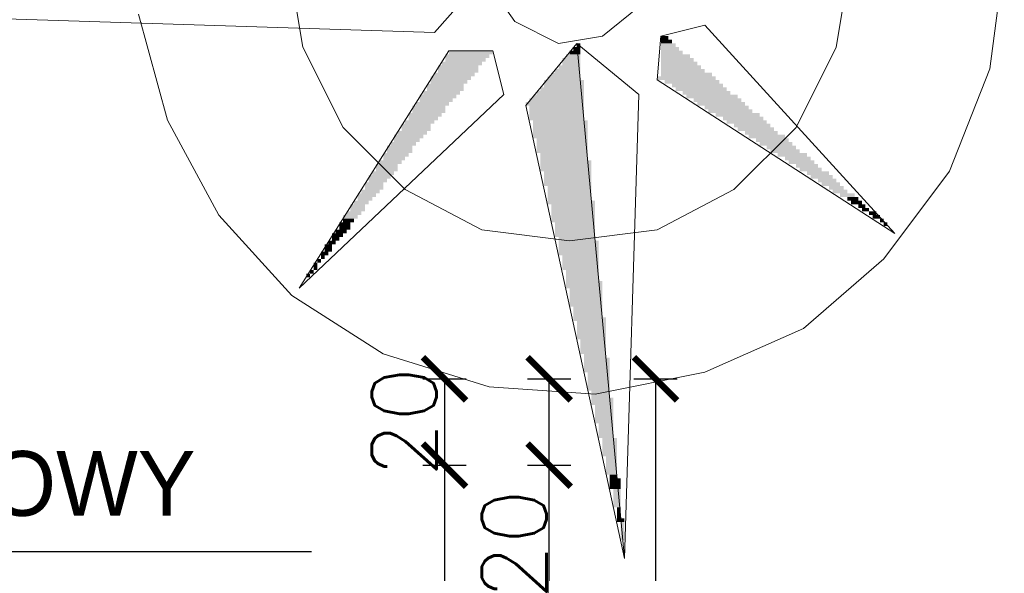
# Model space of a CAD drawing. Header units: millimetres. Extents: x -587 to 358276, y -26688 to 221215.
# Tile 231 of 256: x 16566 to 16794, y 7680 to 7808. Entities that reach past the tile are written whole.
import ezdxf

# ---------------------------------------------------------------- set-up
doc = ezdxf.new("R2010")
doc.units = ezdxf.units.MM
doc.header["$MEASUREMENT"] = 0
for name, color, linetype, lineweight in [('Nowe_820-G Rysunki Obrazki_Nr_pióra__1', 7, 'Continuous', 13), ('Nowe_820-G Rysunki Obrazki_Nr_pióra__23', 7, 'Continuous', 15), ('wymiarowanie', 176, 'Continuous', 9)]:
    doc.layers.add(name, color=color, linetype=linetype, lineweight=lineweight)
doc.layers.add('UWAGI ARCHITEKTURA', color=6, linetype='Continuous', plot=False)
doc.styles.add('styl2', font='simplex.shx')
doc.dimstyles.new('Kopia I_1.100', dxfattribs={"dimtxt": 15, "dimasz": 10, "dimexe": 5, "dimexo": 1, "dimgap": 1.5, "dimtad": 1, "dimdec": 1, "dimrnd": 0.5, "dimtxsty": 'styl2', "dimblk": 'ARCHTICK', "dimcen": 5, "dimadec": 0, "dimazin": 0, "dimtfac": 1, "dimtdec": 1, "dimtmove": 0, "dimatfit": 3, "dimldrblk": 'ARCHTICK', "dimfxl": 10, "dimfxlon": 1, "dimarcsym": 0})

# ---------------------------------------------------------------- blocks, each defined once
blk = doc.blocks.new('_ArchTick')
at = {"color": 0, "linetype": 'ByBlock', "const_width": 0.15}
blk.add_lwpolyline([(-0.5, -0.5), (0.5, 0.5)], dxfattribs=at)
blk = doc.blocks.new('*D1834')
at = {"layer": 'Defpoints', "color": 0}
for p in [(16625.86, 7724.71), (16625.86, 7704.71), (16664.44, 7704.71)]:
    blk.add_point(p, dxfattribs=at)
at = {"layer": 'wymiarowanie', "color": 0, "lineweight": -2}
for p, q in [((16659.44, 7724.71), (16669.44, 7724.71)), ((16664.44, 7724.71), (16664.44, 7704.71)), ((16659.44, 7704.71), (16669.44, 7704.71))]:
    blk.add_line(p, q, dxfattribs=at)
at = {"layer": 'wymiarowanie', "color": 0, "lineweight": -2, "xscale": 10, "yscale": 10, "zscale": 10}
for p, rotation in [((16664.44, 7724.71), 90), ((16664.44, 7704.71), -90.00000000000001)]:
    blk.add_blockref('_ArchTick', p, dxfattribs=dict(at, rotation=rotation))
at = {"layer": 'wymiarowanie', "color": 0, "insert": (16655.07, 7714.71), "char_height": 15, "attachment_point": 5, "rotation": 90, "style": 'styl2'}
blk.add_mtext('20', dxfattribs=at)
blk = doc.blocks.new('*D1835')
at = {"layer": 'Defpoints', "color": 0}
for p in [(16625.86, 7704.71), (16600.22, 7307.71), (16664.44, 7307.71)]:
    blk.add_point(p, dxfattribs=at)
at = {"layer": 'wymiarowanie', "color": 0, "lineweight": -2}
for p, q in [((16659.44, 7704.71), (16669.44, 7704.71)), ((16664.44, 7704.71), (16664.44, 7307.71)), ((16659.44, 7307.71), (16669.44, 7307.71))]:
    blk.add_line(p, q, dxfattribs=at)
at = {"layer": 'wymiarowanie', "color": 0, "lineweight": -2, "xscale": 10, "yscale": 10, "zscale": 10}
for p, rotation in [((16664.44, 7704.71), 90), ((16664.44, 7307.71), -90.00000000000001)]:
    blk.add_blockref('_ArchTick', p, dxfattribs=dict(at, rotation=rotation))
at = {"layer": 'wymiarowanie', "color": 0, "insert": (16655.07, 7506.21), "char_height": 15, "attachment_point": 5, "rotation": 90, "style": 'styl2'}
blk.add_mtext('397', dxfattribs=at)
blk = doc.blocks.new('*D1841')
at = {"layer": 'Defpoints', "color": 0}
for p in [(16664.44, 7704.71), (16688.69, 7704.71), (16659.44, 6029.8)]:
    blk.add_point(p, dxfattribs=at)
at = {"layer": 'wymiarowanie', "color": 0, "lineweight": -2}
for p, q in [((16683.69, 7704.71), (16693.69, 7704.71)), ((16688.69, 6029.8), (16688.69, 7704.71)), ((16683.69, 6029.8), (16693.69, 6029.8))]:
    blk.add_line(p, q, dxfattribs=at)
at = {"layer": 'wymiarowanie', "color": 0, "lineweight": -2, "xscale": 10, "yscale": 10, "zscale": 10}
for p, rotation in [((16688.69, 7704.71), 90), ((16688.69, 6029.8), -90.00000000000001)]:
    blk.add_blockref('_ArchTick', p, dxfattribs=dict(at, rotation=rotation))
at = {"layer": 'wymiarowanie', "color": 0, "insert": (16679.32, 6867.25), "char_height": 15, "attachment_point": 5, "rotation": 90, "style": 'styl2'}
blk.add_mtext('1675', dxfattribs=at)
blk = doc.blocks.new('*D1842')
at = {"layer": 'Defpoints', "color": 0}
for p in [(16664.44, 7724.71), (16688.69, 7724.71), (16664.44, 7704.71)]:
    blk.add_point(p, dxfattribs=at)
at = {"layer": 'wymiarowanie', "color": 0, "lineweight": -2}
for p, q in [((16683.69, 7724.71), (16693.69, 7724.71)), ((16688.69, 7704.71), (16688.69, 7724.71)), ((16683.69, 7704.71), (16693.69, 7704.71))]:
    blk.add_line(p, q, dxfattribs=at)
at = {"layer": 'wymiarowanie', "color": 0, "lineweight": -2, "xscale": 10, "yscale": 10, "zscale": 10}
for p, rotation in [((16688.69, 7724.71), 90), ((16688.69, 7704.71), -90.00000000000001)]:
    blk.add_blockref('_ArchTick', p, dxfattribs=dict(at, rotation=rotation))
at = {"layer": 'wymiarowanie', "color": 0, "insert": (16680.6, 7686.35), "char_height": 15, "attachment_point": 5, "rotation": 90, "style": 'styl2'}
blk.add_mtext('20', dxfattribs=at)
blk = doc.blocks.new('*D1843')
at = {"layer": 'Defpoints', "color": 0}
for p in [(16683.69, 7724.71), (16683.69, 6009.8), (16713.33, 6009.8)]:
    blk.add_point(p, dxfattribs=at)
at = {"layer": 'wymiarowanie', "color": 0, "lineweight": -2}
for p, q in [((16708.33, 7724.71), (16718.33, 7724.71)), ((16713.33, 7724.71), (16713.33, 6009.8)), ((16708.33, 6009.8), (16718.33, 6009.8))]:
    blk.add_line(p, q, dxfattribs=at)
at = {"layer": 'wymiarowanie', "color": 0, "lineweight": -2, "xscale": 10, "yscale": 10, "zscale": 10}
for p, rotation in [((16713.33, 7724.71), 90), ((16713.33, 6009.8), -90.00000000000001)]:
    blk.add_blockref('_ArchTick', p, dxfattribs=dict(at, rotation=rotation))
at = {"layer": 'wymiarowanie', "color": 0, "insert": (16704.14, 6867.25), "char_height": 15, "attachment_point": 5, "rotation": 90, "style": 'styl2'}
blk.add_mtext('1715', dxfattribs=at)

msp = doc.modelspace()

# ---------------------------------------------------------------- hatches: boundary and pattern name
at = {"layer": 'Nowe_820-G Rysunki Obrazki_Nr_pióra__1', "linetype": 'Continuous', "lineweight": 0, "true_color": 0x000000}
for points in [[(16714.58, 7803.29), (16716.27, 7803.29), (16716.27, 7804.14), (16714.58, 7804.14)], [(16714.58, 7803.29), (16716.27, 7803.29), (16716.27, 7804.14), (16714.58, 7804.14)], [(16694.26, 7800.75), (16695.95, 7800.75), (16695.95, 7801.6), (16694.26, 7801.6)], [(16694.26, 7800.75), (16695.95, 7800.75), (16695.95, 7801.6), (16694.26, 7801.6)], [(16695.11, 7801.6), (16695.95, 7801.6), (16695.95, 7802.44), (16695.11, 7802.44)], [(16695.11, 7801.6), (16695.95, 7801.6), (16695.95, 7802.44), (16695.11, 7802.44)], [(16714.58, 7802.44), (16717.12, 7802.44), (16717.12, 7803.29), (16714.58, 7803.29)], [(16714.58, 7802.44), (16717.12, 7802.44), (16717.12, 7803.29), (16714.58, 7803.29)], [(16714.58, 7801.6), (16717.97, 7801.6), (16717.97, 7802.44), (16714.58, 7802.44)], [(16714.58, 7801.6), (16717.97, 7801.6), (16717.97, 7802.44), (16714.58, 7802.44)], [(16714.58, 7800.75), (16718.81, 7800.75), (16718.81, 7801.6), (16714.58, 7801.6)], [(16714.58, 7800.75), (16718.81, 7800.75), (16718.81, 7801.6), (16714.58, 7801.6)], [(16664.63, 7799.06), (16674.79, 7799.06), (16674.79, 7799.9), (16664.63, 7799.9)], [(16664.63, 7799.06), (16674.79, 7799.06), (16674.79, 7799.9), (16664.63, 7799.9)], [(16665.47, 7799.9), (16675.63, 7799.9), (16675.63, 7800.75), (16665.47, 7800.75)], [(16665.47, 7799.9), (16675.63, 7799.9), (16675.63, 7800.75), (16665.47, 7800.75)], [(16692.57, 7799.06), (16695.95, 7799.06), (16695.95, 7799.9), (16692.57, 7799.9)], [(16692.57, 7799.06), (16695.95, 7799.06), (16695.95, 7799.9), (16692.57, 7799.9)], [(16693.41, 7799.9), (16695.95, 7799.9), (16695.95, 7800.75), (16693.41, 7800.75)], [(16693.41, 7799.9), (16695.95, 7799.9), (16695.95, 7800.75), (16693.41, 7800.75)], [(16714.58, 7799.9), (16719.66, 7799.9), (16719.66, 7800.75), (16714.58, 7800.75)], [(16714.58, 7799.9), (16719.66, 7799.9), (16719.66, 7800.75), (16714.58, 7800.75)], [(16714.58, 7799.06), (16721.35, 7799.06), (16721.35, 7799.9), (16714.58, 7799.9)], [(16714.58, 7799.06), (16721.35, 7799.06), (16721.35, 7799.9), (16714.58, 7799.9)], [(16662.93, 7795.67), (16672.25, 7795.67), (16672.25, 7797.36), (16662.93, 7797.36)], [(16662.93, 7795.67), (16672.25, 7795.67), (16672.25, 7797.36), (16662.93, 7797.36)], [(16663.78, 7797.36), (16673.09, 7797.36), (16673.09, 7798.21), (16663.78, 7798.21)], [(16663.78, 7797.36), (16673.09, 7797.36), (16673.09, 7798.21), (16663.78, 7798.21)], [(16664.63, 7798.21), (16673.94, 7798.21), (16673.94, 7799.06), (16664.63, 7799.06)], [(16664.63, 7798.21), (16673.94, 7798.21), (16673.94, 7799.06), (16664.63, 7799.06)], [(16690.87, 7796.52), (16695.95, 7796.52), (16695.95, 7797.36), (16690.87, 7797.36)], [(16690.87, 7796.52), (16695.95, 7796.52), (16695.95, 7797.36), (16690.87, 7797.36)], [(16691.72, 7797.36), (16695.95, 7797.36), (16695.95, 7799.06), (16691.72, 7799.06)], [(16691.72, 7797.36), (16695.95, 7797.36), (16695.95, 7799.06), (16691.72, 7799.06)], [(16714.58, 7798.21), (16722.2, 7798.21), (16722.2, 7799.06), (16714.58, 7799.06)], [(16714.58, 7798.21), (16722.2, 7798.21), (16722.2, 7799.06), (16714.58, 7799.06)], [(16714.58, 7797.36), (16723.05, 7797.36), (16723.05, 7798.21), (16714.58, 7798.21)], [(16714.58, 7797.36), (16723.05, 7797.36), (16723.05, 7798.21), (16714.58, 7798.21)], [(16714.58, 7796.52), (16723.89, 7796.52), (16723.89, 7797.36), (16714.58, 7797.36)], [(16714.58, 7796.52), (16723.89, 7796.52), (16723.89, 7797.36), (16714.58, 7797.36)], [(16661.24, 7793.98), (16670.55, 7793.98), (16670.55, 7794.82), (16661.24, 7794.82)], [(16661.24, 7793.98), (16670.55, 7793.98), (16670.55, 7794.82), (16661.24, 7794.82)], [(16662.09, 7794.82), (16671.4, 7794.82), (16671.4, 7795.67), (16662.09, 7795.67)], [(16662.09, 7794.82), (16671.4, 7794.82), (16671.4, 7795.67), (16662.09, 7795.67)], [(16688.33, 7793.98), (16695.95, 7793.98), (16695.95, 7794.82), (16688.33, 7794.82)], [(16688.33, 7793.98), (16695.95, 7793.98), (16695.95, 7794.82), (16688.33, 7794.82)], [(16689.18, 7794.82), (16695.95, 7794.82), (16695.95, 7795.67), (16689.18, 7795.67)], [(16689.18, 7794.82), (16695.95, 7794.82), (16695.95, 7795.67), (16689.18, 7795.67)], [(16690.03, 7795.67), (16695.95, 7795.67), (16695.95, 7796.52), (16690.03, 7796.52)], [(16690.03, 7795.67), (16695.95, 7795.67), (16695.95, 7796.52), (16690.03, 7796.52)], [(16713.73, 7794.82), (16713.73, 7793.98), (16727.28, 7793.98), (16727.28, 7794.82)], [(16713.73, 7794.82), (16713.73, 7793.98), (16727.28, 7793.98), (16727.28, 7794.82)], [(16714.58, 7795.67), (16724.74, 7795.67), (16724.74, 7796.52), (16714.58, 7796.52)], [(16714.58, 7795.67), (16724.74, 7795.67), (16724.74, 7796.52), (16714.58, 7796.52)], [(16714.58, 7794.82), (16726.43, 7794.82), (16726.43, 7795.67), (16714.58, 7795.67)], [(16714.58, 7794.82), (16726.43, 7794.82), (16726.43, 7795.67), (16714.58, 7795.67)], [(16660.39, 7791.44), (16668.86, 7791.44), (16668.86, 7793.13), (16660.39, 7793.13)], [(16660.39, 7791.44), (16668.86, 7791.44), (16668.86, 7793.13), (16660.39, 7793.13)], [(16661.24, 7793.13), (16669.71, 7793.13), (16669.71, 7793.98), (16661.24, 7793.98)], [(16661.24, 7793.13), (16669.71, 7793.13), (16669.71, 7793.98), (16661.24, 7793.98)], [(16686.64, 7791.44), (16696.8, 7791.44), (16696.8, 7792.28), (16686.64, 7792.28)], [(16686.64, 7791.44), (16696.8, 7791.44), (16696.8, 7792.28), (16686.64, 7792.28)], [(16687.49, 7792.28), (16696.8, 7792.28), (16696.8, 7793.98), (16687.49, 7793.98)], [(16687.49, 7792.28), (16696.8, 7792.28), (16696.8, 7793.98), (16687.49, 7793.98)], [(16715.43, 7793.13), (16728.13, 7793.13), (16728.13, 7793.98), (16715.43, 7793.98)], [(16715.43, 7793.13), (16728.13, 7793.13), (16728.13, 7793.98), (16715.43, 7793.98)], [(16717.12, 7792.28), (16728.97, 7792.28), (16728.97, 7793.13), (16717.12, 7793.13)], [(16717.12, 7792.28), (16728.97, 7792.28), (16728.97, 7793.13), (16717.12, 7793.13)], [(16717.97, 7791.44), (16729.82, 7791.44), (16729.82, 7792.28), (16717.97, 7792.28)], [(16717.97, 7791.44), (16729.82, 7791.44), (16729.82, 7792.28), (16717.97, 7792.28)], [(16658.7, 7789.74), (16667.17, 7789.74), (16667.17, 7790.59), (16658.7, 7790.59)], [(16658.7, 7789.74), (16667.17, 7789.74), (16667.17, 7790.59), (16658.7, 7790.59)], [(16659.55, 7790.59), (16668.01, 7790.59), (16668.01, 7791.44), (16659.55, 7791.44)], [(16659.55, 7790.59), (16668.01, 7790.59), (16668.01, 7791.44), (16659.55, 7791.44)], [(16684.95, 7789.74), (16696.8, 7789.74), (16696.8, 7790.59), (16684.95, 7790.59)], [(16684.95, 7789.74), (16696.8, 7789.74), (16696.8, 7790.59), (16684.95, 7790.59)], [(16685.79, 7790.59), (16696.8, 7790.59), (16696.8, 7791.44), (16685.79, 7791.44)], [(16685.79, 7790.59), (16696.8, 7790.59), (16696.8, 7791.44), (16685.79, 7791.44)], [(16719.66, 7790.59), (16730.67, 7790.59), (16730.67, 7791.44), (16719.66, 7791.44)], [(16719.66, 7790.59), (16730.67, 7790.59), (16730.67, 7791.44), (16719.66, 7791.44)], [(16720.51, 7789.74), (16732.36, 7789.74), (16732.36, 7790.59), (16720.51, 7790.59)], [(16720.51, 7789.74), (16732.36, 7789.74), (16732.36, 7790.59), (16720.51, 7790.59)], [(16657.01, 7786.36), (16664.63, 7786.36), (16664.63, 7788.05), (16657.01, 7788.05)], [(16657.01, 7786.36), (16664.63, 7786.36), (16664.63, 7788.05), (16657.01, 7788.05)], [(16657.85, 7788.05), (16665.47, 7788.05), (16665.47, 7788.9), (16657.85, 7788.9)], [(16657.85, 7788.05), (16665.47, 7788.05), (16665.47, 7788.9), (16657.85, 7788.9)], [(16658.7, 7788.9), (16666.32, 7788.9), (16666.32, 7789.74), (16658.7, 7789.74)], [(16658.7, 7788.9), (16666.32, 7788.9), (16666.32, 7789.74), (16658.7, 7789.74)], [(16683.25, 7788.9), (16683.25, 7788.05), (16696.8, 7788.05), (16696.8, 7788.9)], [(16683.25, 7788.9), (16683.25, 7788.05), (16696.8, 7788.05), (16696.8, 7788.9)], [(16684.1, 7788.9), (16696.8, 7788.9), (16696.8, 7789.74), (16684.1, 7789.74)], [(16684.1, 7788.9), (16696.8, 7788.9), (16696.8, 7789.74), (16684.1, 7789.74)], [(16684.1, 7784.66), (16696.8, 7784.66), (16696.8, 7788.05), (16684.1, 7788.05)], [(16684.1, 7784.66), (16696.8, 7784.66), (16696.8, 7788.05), (16684.1, 7788.05)], [(16722.2, 7788.9), (16733.21, 7788.9), (16733.21, 7789.74), (16722.2, 7789.74)], [(16722.2, 7788.9), (16733.21, 7788.9), (16733.21, 7789.74), (16722.2, 7789.74)], [(16723.05, 7788.05), (16734.05, 7788.05), (16734.05, 7788.9), (16723.05, 7788.9)], [(16723.05, 7788.05), (16734.05, 7788.05), (16734.05, 7788.9), (16723.05, 7788.9)], [(16724.74, 7787.2), (16734.9, 7787.2), (16734.9, 7788.05), (16724.74, 7788.05)], [(16724.74, 7787.2), (16734.9, 7787.2), (16734.9, 7788.05), (16724.74, 7788.05)], [(16656.16, 7785.51), (16663.78, 7785.51), (16663.78, 7786.36), (16656.16, 7786.36)], [(16656.16, 7785.51), (16663.78, 7785.51), (16663.78, 7786.36), (16656.16, 7786.36)], [(16656.16, 7784.66), (16662.93, 7784.66), (16662.93, 7785.51), (16656.16, 7785.51)], [(16656.16, 7784.66), (16662.93, 7784.66), (16662.93, 7785.51), (16656.16, 7785.51)], [(16725.59, 7786.36), (16735.75, 7786.36), (16735.75, 7787.2), (16725.59, 7787.2)], [(16725.59, 7786.36), (16735.75, 7786.36), (16735.75, 7787.2), (16725.59, 7787.2)], [(16727.28, 7785.51), (16737.44, 7785.51), (16737.44, 7786.36), (16727.28, 7786.36)], [(16727.28, 7785.51), (16737.44, 7785.51), (16737.44, 7786.36), (16727.28, 7786.36)], [(16728.97, 7784.66), (16738.29, 7784.66), (16738.29, 7785.51), (16728.97, 7785.51)], [(16728.97, 7784.66), (16738.29, 7784.66), (16738.29, 7785.51), (16728.97, 7785.51)], [(16654.47, 7782.12), (16661.24, 7782.12), (16661.24, 7783.82), (16654.47, 7783.82)], [(16654.47, 7782.12), (16661.24, 7782.12), (16661.24, 7783.82), (16654.47, 7783.82)], [(16655.31, 7783.82), (16662.09, 7783.82), (16662.09, 7784.66), (16655.31, 7784.66)], [(16655.31, 7783.82), (16662.09, 7783.82), (16662.09, 7784.66), (16655.31, 7784.66)], [(16684.95, 7780.43), (16697.65, 7780.43), (16697.65, 7784.66), (16684.95, 7784.66)], [(16684.95, 7780.43), (16697.65, 7780.43), (16697.65, 7784.66), (16684.95, 7784.66)], [(16729.82, 7783.82), (16739.13, 7783.82), (16739.13, 7784.66), (16729.82, 7784.66)], [(16729.82, 7783.82), (16739.13, 7783.82), (16739.13, 7784.66), (16729.82, 7784.66)], [(16731.51, 7782.97), (16739.98, 7782.97), (16739.98, 7783.82), (16731.51, 7783.82)], [(16731.51, 7782.97), (16739.98, 7782.97), (16739.98, 7783.82), (16731.51, 7783.82)], [(16652.77, 7780.43), (16659.55, 7780.43), (16659.55, 7781.28), (16652.77, 7781.28)], [(16652.77, 7780.43), (16659.55, 7780.43), (16659.55, 7781.28), (16652.77, 7781.28)], [(16653.62, 7781.28), (16660.39, 7781.28), (16660.39, 7782.12), (16653.62, 7782.12)], [(16653.62, 7781.28), (16660.39, 7781.28), (16660.39, 7782.12), (16653.62, 7782.12)], [(16732.36, 7782.12), (16740.83, 7782.12), (16740.83, 7782.97), (16732.36, 7782.97)], [(16732.36, 7782.12), (16740.83, 7782.12), (16740.83, 7782.97), (16732.36, 7782.97)], [(16734.05, 7781.28), (16741.67, 7781.28), (16741.67, 7782.12), (16734.05, 7782.12)], [(16734.05, 7781.28), (16741.67, 7781.28), (16741.67, 7782.12), (16734.05, 7782.12)], [(16734.9, 7780.43), (16743.37, 7780.43), (16743.37, 7781.28), (16734.9, 7781.28)], [(16734.9, 7780.43), (16743.37, 7780.43), (16743.37, 7781.28), (16734.9, 7781.28)], [(16651.08, 7777.04), (16657.01, 7777.04), (16657.01, 7778.74), (16651.08, 7778.74)], [(16651.08, 7777.04), (16657.01, 7777.04), (16657.01, 7778.74), (16651.08, 7778.74)], [(16651.93, 7778.74), (16657.85, 7778.74), (16657.85, 7779.58), (16651.93, 7779.58)], [(16651.93, 7778.74), (16657.85, 7778.74), (16657.85, 7779.58), (16651.93, 7779.58)], [(16652.77, 7779.58), (16658.7, 7779.58), (16658.7, 7780.43), (16652.77, 7780.43)], [(16652.77, 7779.58), (16658.7, 7779.58), (16658.7, 7780.43), (16652.77, 7780.43)], [(16685.79, 7777.04), (16697.65, 7777.04), (16697.65, 7780.43), (16685.79, 7780.43)], [(16685.79, 7777.04), (16697.65, 7777.04), (16697.65, 7780.43), (16685.79, 7780.43)], [(16736.59, 7779.58), (16744.21, 7779.58), (16744.21, 7780.43), (16736.59, 7780.43)], [(16736.59, 7779.58), (16744.21, 7779.58), (16744.21, 7780.43), (16736.59, 7780.43)], [(16737.44, 7778.74), (16745.06, 7778.74), (16745.06, 7779.58), (16737.44, 7779.58)], [(16737.44, 7778.74), (16745.06, 7778.74), (16745.06, 7779.58), (16737.44, 7779.58)], [(16739.13, 7777.89), (16745.91, 7777.89), (16745.91, 7778.74), (16739.13, 7778.74)], [(16739.13, 7777.89), (16745.91, 7777.89), (16745.91, 7778.74), (16739.13, 7778.74)], [(16650.23, 7776.2), (16656.16, 7776.2), (16656.16, 7777.04), (16650.23, 7777.04)], [(16650.23, 7776.2), (16656.16, 7776.2), (16656.16, 7777.04), (16650.23, 7777.04)], [(16686.64, 7775.35), (16697.65, 7775.35), (16697.65, 7777.04), (16686.64, 7777.04)], [(16686.64, 7775.35), (16697.65, 7775.35), (16697.65, 7777.04), (16686.64, 7777.04)], [(16739.98, 7777.04), (16746.75, 7777.04), (16746.75, 7777.89), (16739.98, 7777.89)], [(16739.98, 7777.04), (16746.75, 7777.04), (16746.75, 7777.89), (16739.98, 7777.89)], [(16741.67, 7776.2), (16748.45, 7776.2), (16748.45, 7777.04), (16741.67, 7777.04)], [(16741.67, 7776.2), (16748.45, 7776.2), (16748.45, 7777.04), (16741.67, 7777.04)], [(16648.54, 7772.81), (16653.62, 7772.81), (16653.62, 7774.5), (16648.54, 7774.5)], [(16648.54, 7772.81), (16653.62, 7772.81), (16653.62, 7774.5), (16648.54, 7774.5)], [(16649.39, 7774.5), (16654.47, 7774.5), (16654.47, 7775.35), (16649.39, 7775.35)], [(16649.39, 7774.5), (16654.47, 7774.5), (16654.47, 7775.35), (16649.39, 7775.35)], [(16650.23, 7775.35), (16655.31, 7775.35), (16655.31, 7776.2), (16650.23, 7776.2)], [(16650.23, 7775.35), (16655.31, 7775.35), (16655.31, 7776.2), (16650.23, 7776.2)], [(16686.64, 7772.81), (16698.49, 7772.81), (16698.49, 7775.35), (16686.64, 7775.35)], [(16686.64, 7772.81), (16698.49, 7772.81), (16698.49, 7775.35), (16686.64, 7775.35)], [(16743.37, 7775.35), (16749.29, 7775.35), (16749.29, 7776.2), (16743.37, 7776.2)], [(16743.37, 7775.35), (16749.29, 7775.35), (16749.29, 7776.2), (16743.37, 7776.2)], [(16744.21, 7774.5), (16750.14, 7774.5), (16750.14, 7775.35), (16744.21, 7775.35)], [(16744.21, 7774.5), (16750.14, 7774.5), (16750.14, 7775.35), (16744.21, 7775.35)], [(16745.91, 7773.66), (16750.99, 7773.66), (16750.99, 7774.5), (16745.91, 7774.5)], [(16745.91, 7773.66), (16750.99, 7773.66), (16750.99, 7774.5), (16745.91, 7774.5)], [(16646.85, 7771.12), (16651.93, 7771.12), (16651.93, 7771.96), (16646.85, 7771.96)], [(16646.85, 7771.12), (16651.93, 7771.12), (16651.93, 7771.96), (16646.85, 7771.96)], [(16647.69, 7771.96), (16652.77, 7771.96), (16652.77, 7772.81), (16647.69, 7772.81)], [(16647.69, 7771.96), (16652.77, 7771.96), (16652.77, 7772.81), (16647.69, 7772.81)], [(16687.49, 7769.42), (16698.49, 7769.42), (16698.49, 7772.81), (16687.49, 7772.81)], [(16687.49, 7769.42), (16698.49, 7769.42), (16698.49, 7772.81), (16687.49, 7772.81)], [(16746.75, 7772.81), (16751.83, 7772.81), (16751.83, 7773.66), (16746.75, 7773.66)], [(16746.75, 7772.81), (16751.83, 7772.81), (16751.83, 7773.66), (16746.75, 7773.66)], [(16748.45, 7771.96), (16753.53, 7771.96), (16753.53, 7772.81), (16748.45, 7772.81)], [(16748.45, 7771.96), (16753.53, 7771.96), (16753.53, 7772.81), (16748.45, 7772.81)], [(16749.29, 7771.12), (16754.37, 7771.12), (16754.37, 7771.96), (16749.29, 7771.96)], [(16749.29, 7771.12), (16754.37, 7771.12), (16754.37, 7771.96), (16749.29, 7771.96)], [(16646, 7768.58), (16650.23, 7768.58), (16650.23, 7770.27), (16646, 7770.27)], [(16646, 7768.58), (16650.23, 7768.58), (16650.23, 7770.27), (16646, 7770.27)], [(16646.85, 7770.27), (16651.08, 7770.27), (16651.08, 7771.12), (16646.85, 7771.12)], [(16646.85, 7770.27), (16651.08, 7770.27), (16651.08, 7771.12), (16646.85, 7771.12)], [(16688.33, 7766.04), (16698.49, 7766.04), (16698.49, 7769.42), (16688.33, 7769.42)], [(16688.33, 7766.04), (16698.49, 7766.04), (16698.49, 7769.42), (16688.33, 7769.42)], [(16750.99, 7770.27), (16755.22, 7770.27), (16755.22, 7771.12), (16750.99, 7771.12)], [(16750.99, 7770.27), (16755.22, 7770.27), (16755.22, 7771.12), (16750.99, 7771.12)], [(16751.83, 7769.42), (16756.07, 7769.42), (16756.07, 7770.27), (16751.83, 7770.27)], [(16751.83, 7769.42), (16756.07, 7769.42), (16756.07, 7770.27), (16751.83, 7770.27)], [(16753.53, 7768.58), (16756.91, 7768.58), (16756.91, 7769.42), (16753.53, 7769.42)], [(16753.53, 7768.58), (16756.91, 7768.58), (16756.91, 7769.42), (16753.53, 7769.42)], [(16644.31, 7766.88), (16648.54, 7766.88), (16648.54, 7767.73), (16644.31, 7767.73)], [(16644.31, 7766.88), (16648.54, 7766.88), (16648.54, 7767.73), (16644.31, 7767.73)], [(16645.15, 7767.73), (16649.39, 7767.73), (16649.39, 7768.58), (16645.15, 7768.58)], [(16645.15, 7767.73), (16649.39, 7767.73), (16649.39, 7768.58), (16645.15, 7768.58)], [(16754.37, 7767.73), (16757.76, 7767.73), (16757.76, 7768.58), (16754.37, 7768.58)], [(16754.37, 7767.73), (16757.76, 7767.73), (16757.76, 7768.58), (16754.37, 7768.58)], [(16756.07, 7766.88), (16759.45, 7766.88), (16759.45, 7767.73), (16756.07, 7767.73)], [(16756.07, 7766.88), (16759.45, 7766.88), (16759.45, 7767.73), (16756.07, 7767.73)], [(16642.61, 7763.5), (16646, 7763.5), (16646, 7765.19), (16642.61, 7765.19)], [(16642.61, 7763.5), (16646, 7763.5), (16646, 7765.19), (16642.61, 7765.19)], [(16643.46, 7765.19), (16646.85, 7765.19), (16646.85, 7766.04), (16643.46, 7766.04)], [(16643.46, 7765.19), (16646.85, 7765.19), (16646.85, 7766.04), (16643.46, 7766.04)], [(16644.31, 7766.04), (16647.69, 7766.04), (16647.69, 7766.88), (16644.31, 7766.88)], [(16644.31, 7766.04), (16647.69, 7766.04), (16647.69, 7766.88), (16644.31, 7766.88)], [(16688.33, 7765.19), (16699.34, 7765.19), (16699.34, 7766.04), (16688.33, 7766.04)], [(16688.33, 7765.19), (16699.34, 7765.19), (16699.34, 7766.04), (16688.33, 7766.04)], [(16689.18, 7760.96), (16699.34, 7760.96), (16699.34, 7765.19), (16689.18, 7765.19)], [(16689.18, 7760.96), (16699.34, 7760.96), (16699.34, 7765.19), (16689.18, 7765.19)], [(16757.76, 7766.04), (16760.3, 7766.04), (16760.3, 7766.88), (16757.76, 7766.88)], [(16757.76, 7766.04), (16760.3, 7766.04), (16760.3, 7766.88), (16757.76, 7766.88)], [(16758.61, 7765.19), (16761.15, 7765.19), (16761.15, 7766.04), (16758.61, 7766.04)], [(16758.61, 7765.19), (16761.15, 7765.19), (16761.15, 7766.04), (16758.61, 7766.04)], [(16760.3, 7764.34), (16761.99, 7764.34), (16761.99, 7765.19), (16760.3, 7765.19)], [(16760.3, 7764.34), (16761.99, 7764.34), (16761.99, 7765.19), (16760.3, 7765.19)], [(16640.92, 7761.8), (16644.31, 7761.8), (16644.31, 7762.65), (16640.92, 7762.65)], [(16640.92, 7761.8), (16644.31, 7761.8), (16644.31, 7762.65), (16640.92, 7762.65)], [(16641.77, 7762.65), (16645.15, 7762.65), (16645.15, 7763.5), (16641.77, 7763.5)], [(16641.77, 7762.65), (16645.15, 7762.65), (16645.15, 7763.5), (16641.77, 7763.5)], [(16761.15, 7763.5), (16762.84, 7763.5), (16762.84, 7764.34), (16761.15, 7764.34)], [(16761.15, 7763.5), (16762.84, 7763.5), (16762.84, 7764.34), (16761.15, 7764.34)], [(16762.84, 7762.65), (16764.53, 7762.65), (16764.53, 7763.5), (16762.84, 7763.5)], [(16762.84, 7762.65), (16764.53, 7762.65), (16764.53, 7763.5), (16762.84, 7763.5)], [(16763.69, 7761.8), (16765.38, 7761.8), (16765.38, 7762.65), (16763.69, 7762.65)], [(16763.69, 7761.8), (16765.38, 7761.8), (16765.38, 7762.65), (16763.69, 7762.65)], [(16640.07, 7759.26), (16642.61, 7759.26), (16642.61, 7760.96), (16640.07, 7760.96)], [(16640.07, 7759.26), (16642.61, 7759.26), (16642.61, 7760.96), (16640.07, 7760.96)], [(16640.92, 7760.96), (16643.46, 7760.96), (16643.46, 7761.8), (16640.92, 7761.8)], [(16640.92, 7760.96), (16643.46, 7760.96), (16643.46, 7761.8), (16640.92, 7761.8)], [(16690.03, 7757.57), (16699.34, 7757.57), (16699.34, 7760.96), (16690.03, 7760.96)], [(16690.03, 7757.57), (16699.34, 7757.57), (16699.34, 7760.96), (16690.03, 7760.96)], [(16765.38, 7760.96), (16766.23, 7760.96), (16766.23, 7761.8), (16765.38, 7761.8)], [(16765.38, 7760.96), (16766.23, 7760.96), (16766.23, 7761.8), (16765.38, 7761.8)], [(16766.23, 7760.96), (16766.23, 7760.11), (16767.07, 7760.11), (16767.07, 7760.96)], [(16766.23, 7760.96), (16766.23, 7760.11), (16767.07, 7760.11), (16767.07, 7760.96)], [(16638.38, 7757.57), (16640.92, 7757.57), (16640.92, 7758.42), (16638.38, 7758.42)], [(16638.38, 7757.57), (16640.92, 7757.57), (16640.92, 7758.42), (16638.38, 7758.42)], [(16639.23, 7758.42), (16641.77, 7758.42), (16641.77, 7759.26), (16639.23, 7759.26)], [(16639.23, 7758.42), (16641.77, 7758.42), (16641.77, 7759.26), (16639.23, 7759.26)], [(16636.69, 7754.18), (16638.38, 7754.18), (16638.38, 7755.88), (16636.69, 7755.88)], [(16636.69, 7754.18), (16638.38, 7754.18), (16638.38, 7755.88), (16636.69, 7755.88)], [(16637.53, 7755.88), (16639.23, 7755.88), (16639.23, 7756.72), (16637.53, 7756.72)], [(16637.53, 7755.88), (16639.23, 7755.88), (16639.23, 7756.72), (16637.53, 7756.72)], [(16638.38, 7756.72), (16640.07, 7756.72), (16640.07, 7757.57), (16638.38, 7757.57)], [(16638.38, 7756.72), (16640.07, 7756.72), (16640.07, 7757.57), (16638.38, 7757.57)], [(16690.87, 7756.72), (16699.34, 7756.72), (16699.34, 7757.57), (16690.87, 7757.57)], [(16690.87, 7756.72), (16699.34, 7756.72), (16699.34, 7757.57), (16690.87, 7757.57)], [(16690.87, 7753.34), (16700.19, 7753.34), (16700.19, 7756.72), (16690.87, 7756.72)], [(16690.87, 7753.34), (16700.19, 7753.34), (16700.19, 7756.72), (16690.87, 7756.72)], [(16635.84, 7753.34), (16637.53, 7753.34), (16637.53, 7754.18), (16635.84, 7754.18)], [(16635.84, 7753.34), (16637.53, 7753.34), (16637.53, 7754.18), (16635.84, 7754.18)], [(16634.15, 7749.95), (16634.99, 7749.95), (16634.99, 7751.64), (16634.15, 7751.64)], [(16634.15, 7749.95), (16634.99, 7749.95), (16634.99, 7751.64), (16634.15, 7751.64)], [(16634.99, 7751.64), (16635.84, 7751.64), (16635.84, 7752.49), (16634.99, 7752.49)], [(16634.99, 7751.64), (16635.84, 7751.64), (16635.84, 7752.49), (16634.99, 7752.49)], [(16635.84, 7752.49), (16636.69, 7752.49), (16636.69, 7753.34), (16635.84, 7753.34)], [(16635.84, 7752.49), (16636.69, 7752.49), (16636.69, 7753.34), (16635.84, 7753.34)], [(16691.72, 7749.95), (16700.19, 7749.95), (16700.19, 7753.34), (16691.72, 7753.34)], [(16691.72, 7749.95), (16700.19, 7749.95), (16700.19, 7753.34), (16691.72, 7753.34)], [(16632.45, 7748.26), (16633.3, 7748.26), (16633.3, 7749.1), (16632.45, 7749.1)], [(16632.45, 7748.26), (16633.3, 7748.26), (16633.3, 7749.1), (16632.45, 7749.1)], [(16633.3, 7749.1), (16634.15, 7749.1), (16634.15, 7749.95), (16633.3, 7749.95)], [(16633.3, 7749.1), (16634.15, 7749.1), (16634.15, 7749.95), (16633.3, 7749.95)], [(16692.57, 7747.41), (16700.19, 7747.41), (16700.19, 7749.95), (16692.57, 7749.95)], [(16692.57, 7747.41), (16700.19, 7747.41), (16700.19, 7749.95), (16692.57, 7749.95)], [(16692.57, 7745.72), (16701.03, 7745.72), (16701.03, 7747.41), (16692.57, 7747.41)], [(16692.57, 7745.72), (16701.03, 7745.72), (16701.03, 7747.41), (16692.57, 7747.41)], [(16693.41, 7741.48), (16701.03, 7741.48), (16701.03, 7745.72), (16693.41, 7745.72)], [(16693.41, 7741.48), (16701.03, 7741.48), (16701.03, 7745.72), (16693.41, 7745.72)], [(16694.26, 7738.94), (16701.03, 7738.94), (16701.03, 7741.48), (16694.26, 7741.48)], [(16694.26, 7738.94), (16701.03, 7738.94), (16701.03, 7741.48), (16694.26, 7741.48)], [(16694.26, 7738.1), (16701.88, 7738.1), (16701.88, 7738.94), (16694.26, 7738.94)], [(16694.26, 7738.1), (16701.88, 7738.1), (16701.88, 7738.94), (16694.26, 7738.94)], [(16695.11, 7733.86), (16701.88, 7733.86), (16701.88, 7738.1), (16695.11, 7738.1)], [(16695.11, 7733.86), (16701.88, 7733.86), (16701.88, 7738.1), (16695.11, 7738.1)], [(16695.95, 7730.48), (16701.88, 7730.48), (16701.88, 7733.86), (16695.95, 7733.86)], [(16695.95, 7730.48), (16701.88, 7730.48), (16701.88, 7733.86), (16695.95, 7733.86)], [(16696.8, 7729.63), (16701.88, 7729.63), (16701.88, 7730.48), (16696.8, 7730.48)], [(16696.8, 7729.63), (16701.88, 7729.63), (16701.88, 7730.48), (16696.8, 7730.48)], [(16696.8, 7726.24), (16702.73, 7726.24), (16702.73, 7729.63), (16696.8, 7729.63)], [(16696.8, 7726.24), (16702.73, 7726.24), (16702.73, 7729.63), (16696.8, 7729.63)], [(16697.65, 7722.01), (16702.73, 7722.01), (16702.73, 7726.24), (16697.65, 7726.24)], [(16697.65, 7722.01), (16702.73, 7722.01), (16702.73, 7726.24), (16697.65, 7726.24)], [(16698.49, 7720.32), (16702.73, 7720.32), (16702.73, 7722.01), (16698.49, 7722.01)], [(16698.49, 7720.32), (16702.73, 7720.32), (16702.73, 7722.01), (16698.49, 7722.01)], [(16698.49, 7718.62), (16703.57, 7718.62), (16703.57, 7720.32), (16698.49, 7720.32)], [(16698.49, 7718.62), (16703.57, 7718.62), (16703.57, 7720.32), (16698.49, 7720.32)], [(16699.34, 7714.39), (16703.57, 7714.39), (16703.57, 7718.62), (16699.34, 7718.62)], [(16699.34, 7714.39), (16703.57, 7714.39), (16703.57, 7718.62), (16699.34, 7718.62)], [(16700.19, 7711), (16703.57, 7711), (16703.57, 7714.39), (16700.19, 7714.39)], [(16700.19, 7711), (16703.57, 7711), (16703.57, 7714.39), (16700.19, 7714.39)], [(16701.03, 7706.77), (16704.42, 7706.77), (16704.42, 7711), (16701.03, 7711)], [(16701.03, 7706.77), (16704.42, 7706.77), (16704.42, 7711), (16701.03, 7711)], [(16701.88, 7702.54), (16704.42, 7702.54), (16704.42, 7706.77), (16701.88, 7706.77)], [(16701.88, 7702.54), (16704.42, 7702.54), (16704.42, 7706.77), (16701.88, 7706.77)], [(16702.73, 7701.69), (16704.42, 7701.69), (16704.42, 7702.54), (16702.73, 7702.54)], [(16702.73, 7701.69), (16704.42, 7701.69), (16704.42, 7702.54), (16702.73, 7702.54)], [(16702.73, 7699.15), (16705.27, 7699.15), (16705.27, 7701.69), (16702.73, 7701.69)], [(16702.73, 7699.15), (16705.27, 7699.15), (16705.27, 7701.69), (16702.73, 7701.69)], [(16703.57, 7694.92), (16705.27, 7694.92), (16705.27, 7699.15), (16703.57, 7699.15)], [(16703.57, 7694.92), (16705.27, 7694.92), (16705.27, 7699.15), (16703.57, 7699.15)], [(16704.42, 7692.38), (16705.27, 7692.38), (16705.27, 7694.92), (16704.42, 7694.92)], [(16704.42, 7692.38), (16705.27, 7692.38), (16705.27, 7694.92), (16704.42, 7694.92)], [(16704.42, 7691.53), (16706.11, 7691.53), (16706.11, 7692.38), (16704.42, 7692.38)], [(16704.42, 7691.53), (16706.11, 7691.53), (16706.11, 7692.38), (16704.42, 7692.38)], [(16705.27, 7691.53), (16705.27, 7687.3), (16706.11, 7687.3), (16706.11, 7691.53)], [(16705.27, 7691.53), (16705.27, 7687.3), (16706.11, 7687.3), (16706.11, 7691.53)]]:
    msp.add_hatch(color=18, dxfattribs=at).paths.add_polyline_path(points)

# ---------------------------------------------------------------- linework, layer by layer
at = {"layer": 'Nowe_820-G Rysunki Obrazki_Nr_pióra__23', "color": 7, "linetype": 'Continuous', "lineweight": 15}
for points in [[(16628.22, 7821.92), (16631.61, 7801.6)], [(16628.22, 7821.92), (16631.61, 7801.6)], [(16755.22, 7801.6), (16758.61, 7821.92)], [(16755.22, 7801.6), (16758.61, 7821.92)], [(16790.78, 7796.52), (16794.17, 7821.92)], [(16790.78, 7796.52), (16794.17, 7821.92)], [(16662.09, 7804.98), (16674.79, 7819.38)], [(16674.79, 7819.38), (16662.09, 7804.98)], [(16674.79, 7815.99), (16680.71, 7807.52)], [(16674.79, 7815.99), (16680.71, 7807.52)], [(16701.03, 7804.14), (16709.5, 7810.91)], [(16701.03, 7804.14), (16709.5, 7810.91)], [(16555.41, 7808.37), (16662.09, 7804.98)], [(16662.09, 7804.98), (16555.41, 7808.37)], [(16593.51, 7809.22), (16600.28, 7784.66)], [(16593.51, 7809.22), (16600.28, 7784.66)], [(16680.71, 7807.52), (16690.87, 7802.44)], [(16680.71, 7807.52), (16690.87, 7802.44)], [(16714.58, 7804.14), (16724.74, 7806.68)], [(16724.74, 7806.68), (16714.58, 7804.14)], [(16724.74, 7806.68), (16768.77, 7758.42)], [(16768.77, 7758.42), (16724.74, 7806.68)], [(16690.87, 7802.44), (16701.03, 7804.14)], [(16690.87, 7802.44), (16701.03, 7804.14)], [(16713.73, 7793.98), (16714.58, 7804.14)], [(16714.58, 7804.14), (16713.73, 7793.98)], [(16631.61, 7801.6), (16640.92, 7782.97)], [(16631.61, 7801.6), (16640.92, 7782.97)], [(16695.11, 7802.44), (16683.25, 7788.05)], [(16683.25, 7788.05), (16695.11, 7802.44)], [(16695.11, 7802.44), (16706.11, 7683.06)], [(16709.5, 7790.59), (16695.11, 7802.44)], [(16709.5, 7790.59), (16695.11, 7802.44)], [(16695.11, 7802.44), (16706.11, 7683.06)], [(16745.91, 7782.97), (16755.22, 7801.6)], [(16745.91, 7782.97), (16755.22, 7801.6)], [(16630.76, 7745.72), (16665.47, 7800.75)], [(16665.47, 7800.75), (16630.76, 7745.72)], [(16665.47, 7800.75), (16675.63, 7800.75)], [(16675.63, 7800.75), (16665.47, 7800.75)], [(16675.63, 7800.75), (16678.17, 7790.59)], [(16678.17, 7790.59), (16675.63, 7800.75)], [(16781.47, 7772.81), (16790.78, 7796.52)], [(16781.47, 7772.81), (16790.78, 7796.52)], [(16768.77, 7758.42), (16713.73, 7793.98)], [(16713.73, 7793.98), (16768.77, 7758.42)], [(16678.17, 7790.59), (16630.76, 7745.72)], [(16630.76, 7745.72), (16678.17, 7790.59)], [(16706.11, 7683.06), (16709.5, 7790.59)], [(16706.11, 7683.06), (16709.5, 7790.59)], [(16683.25, 7788.05), (16706.11, 7683.06)], [(16706.11, 7683.06), (16683.25, 7788.05)], [(16600.28, 7784.66), (16612.13, 7762.65)], [(16600.28, 7784.66), (16612.13, 7762.65)], [(16640.92, 7782.97), (16655.31, 7768.58)], [(16640.92, 7782.97), (16655.31, 7768.58)], [(16731.51, 7768.58), (16745.91, 7782.97)], [(16731.51, 7768.58), (16745.91, 7782.97)], [(16766.23, 7752.49), (16781.47, 7772.81)], [(16766.23, 7752.49), (16781.47, 7772.81)], [(16655.31, 7768.58), (16673.09, 7759.26)], [(16655.31, 7768.58), (16673.09, 7759.26)], [(16713.73, 7759.26), (16731.51, 7768.58)], [(16713.73, 7759.26), (16731.51, 7768.58)], [(16612.13, 7762.65), (16629.07, 7744.02)], [(16612.13, 7762.65), (16629.07, 7744.02)], [(16673.09, 7759.26), (16693.41, 7756.72)], [(16673.09, 7759.26), (16693.41, 7756.72)], [(16693.41, 7756.72), (16713.73, 7759.26)], [(16693.41, 7756.72), (16713.73, 7759.26)], [(16747.6, 7736.4), (16766.23, 7752.49)], [(16747.6, 7736.4), (16766.23, 7752.49)], [(16629.07, 7744.02), (16650.23, 7730.48)], [(16629.07, 7744.02), (16650.23, 7730.48)], [(16724.74, 7726.24), (16747.6, 7736.4)], [(16724.74, 7726.24), (16747.6, 7736.4)], [(16650.23, 7730.48), (16674.79, 7722.86)], [(16650.23, 7730.48), (16674.79, 7722.86)], [(16699.34, 7721.16), (16724.74, 7726.24)], [(16699.34, 7721.16), (16724.74, 7726.24)], [(16674.79, 7722.86), (16699.34, 7721.16)], [(16674.79, 7722.86), (16699.34, 7721.16)]]:
    msp.add_lwpolyline(points, dxfattribs=at)
at = {"layer": 'UWAGI ARCHITEKTURA'}
msp.add_line((16371.16, 7684.71), (16633.61, 7684.71), dxfattribs=at)

# ---------------------------------------------------------------- texts
at = {"layer": 'UWAGI ARCHITEKTURA', "color": 6, "insert": (16446.26, 7707.98), "char_height": 15, "width": 176.7854, "attachment_point": 1}
msp.add_mtext('{\\fCentury Gothic|b0|i0|c238|p0;PUNKT BAZOWY Z POPRZEDNIEGO PODKŁADU}', dxfattribs=at)

# ---------------------------------------------------------------- dimensions: what is measured, and where the dimension line sits
at = {"layer": 'wymiarowanie'}
for base, p1, p2, picture, middle in [((16664.44, 7704.71), (16625.86, 7724.71), (16625.86, 7704.71), '*D1834', (16664.44, 7714.71)), ((16688.69, 7724.71), (16664.44, 7704.71), (16664.44, 7724.71), '*D1842', (16689.98, 7686.35))]:
    dim = msp.add_linear_dim(base=base, p1=p1, p2=p2, angle=90, dimstyle='Kopia I_1.100', override={"dimtmove": 1, "dimfxl": 5}, dxfattribs=at)
    dim.commit()
    dim.dimension.update_dxf_attribs({"geometry": picture, "text_midpoint": middle, "dimtype": 160})
for base, p1, p2, picture, middle in [((16713.33, 6009.8), (16683.69, 7724.71), (16683.69, 6009.8), '*D1843', (16704.14, 6867.25)), ((16664.44, 7307.71), (16625.86, 7704.71), (16600.22, 7307.71), '*D1835', (16655.07, 7506.21)), ((16688.69, 7704.71), (16659.44, 6029.8), (16664.44, 7704.71), '*D1841', (16679.32, 6867.25))]:
    dim = msp.add_linear_dim(base=base, p1=p1, p2=p2, angle=90, dimstyle='Kopia I_1.100', override={"dimtmove": 1, "dimfxl": 5}, dxfattribs=at)
    dim.commit()
    dim.dimension.update_dxf_attribs({"geometry": picture, "text_midpoint": middle})

doc.saveas('drawing.dxf')
